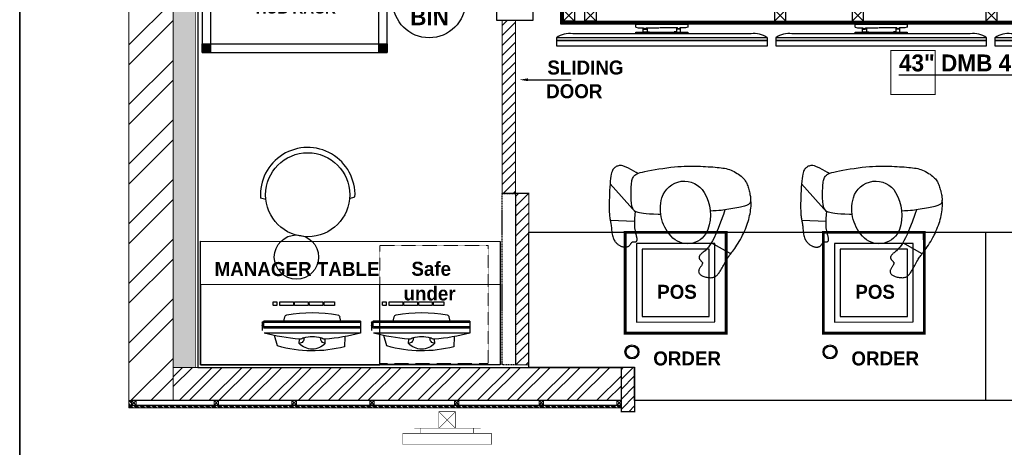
# Model space of a CAD drawing. Header units: millimetres. Extents: x -115221 to 194496, y -122556 to 375476.
# Tile 151 of 169: x 99695 to 104143, y 86040 to 87973. Entities that reach past the tile are written whole.
import ezdxf

# ---------------------------------------------------------------- set-up
doc = ezdxf.new("R2010")
doc.units = ezdxf.units.MM
for name, pattern in [('CONTINOUS', [0]), ('DASHED2', [0.375, 0.25, -0.125]), ('L1-1 08-30-2012$0$HIDDENX2', [0.75, 0.5, -0.25])]:
    doc.linetypes.add(name, pattern=pattern)
for name, color, linetype in [('FLOORING LAYOUT', 250, 'Continuous'), ('FUR R0', 8, 'Continuous'), ('WWDS FURNITURE LAYOUT', 8, 'Continuous')]:
    doc.layers.add(name, color=color, linetype=linetype)
doc.layers.add('PARTITION LAYOUT', color=36, linetype='CONTINOUS', lineweight=18)
doc.styles.add('2MM', font='GOTHICB.TTF')
doc.styles.add('ATTR', font='romans.shx', dxfattribs={"width": 0.8, "height": 0.699999})
doc.styles.add('har', font='GOTHICB.TTF')
pattern_1 = [(315.0047824, (-1707085.583, -2849989.469), (13.46925978, 13.47150849), []), (315.0047824, (-1707085.583, -2849993.959), (13.46925978, 13.47150849), []), (315.0047824, (-1707085.582, -2849998.449), (13.46925978, 13.47150849), []), (315.0047824, (-1707085.582, -2850002.94), (13.46925978, 13.47150849), [])]

# ---------------------------------------------------------------- blocks, each defined once
blk = doc.blocks.new('NIA_Break Line w Scale - 1-100-21829179-F_B-13 PLAN')
at = {"layer": 'FUR R0'}
for p, q in [((13290.8, 266.7), (7150.8, 266.7)), ((7150.8, 266.7), (13290.8, 266.7))]:
    blk.add_line(p, q, dxfattribs=at)
blk = doc.blocks.new('Person 8 Man Standing PV')
for p, q in [((-5.55, 10.44), (-5.19, 10.6)), ((-5.19, 10.6), (-4.83, 10.74)), ((-4.83, 10.74), (-4.48, 10.87)), ((-4.48, 10.87), (-4.12, 10.99)), ((-4.12, 10.99), (-3.78, 11.1)), ((-3.78, 11.1), (-3.43, 11.2)), ((-3.43, 11.2), (-3.09, 11.29)), ((-3.09, 11.29), (-2.75, 11.36)), ((-2.75, 11.36), (-2.42, 11.43)), ((-2.42, 11.43), (-2.09, 11.48)), ((-2.09, 11.48), (-1.76, 11.53)), ((-1.76, 11.53), (-1.43, 11.57)), ((-1.43, 11.57), (-1.11, 11.6)), ((-1.11, 11.6), (-0.78, 11.62)), ((-1.02, 10.62), (-1.07, 10.44)), ((-0.96, 10.78), (-1.02, 10.62)), ((-0.91, 10.91), (-0.96, 10.78)), ((-0.86, 11.03), (-0.91, 10.91)), ((-0.8, 11.13), (-0.86, 11.03)), ((-0.75, 11.22), (-0.8, 11.13)), ((-0.78, 11.62), (-0.45, 11.61)), ((-0.69, 11.29), (-0.75, 11.22)), ((-0.62, 11.35), (-0.69, 11.29)), ((-0.56, 11.4), (-0.62, 11.35)), ((-0.48, 11.44), (-0.56, 11.4)), ((-0.4, 11.47), (-0.48, 11.44)), ((-0.45, 11.61), (-0.08, 11.54)), ((-0.31, 11.49), (-0.4, 11.47)), ((-0.21, 11.51), (-0.31, 11.49)), ((-0.1, 11.52), (-0.21, 11.51)), ((0.03, 11.52), (-0.1, 11.52)), ((-0.08, 11.54), (-0.04, 11.52)), ((0.16, 11.52), (0.03, 11.52)), ((0.31, 11.52), (0.16, 11.52)), ((0.47, 11.5), (0.31, 11.52)), ((0.63, 11.48), (0.47, 11.5)), ((0.82, 11.46), (0.63, 11.48)), ((1.01, 11.42), (0.82, 11.46)), ((1.21, 11.38), (1.01, 11.42)), ((1.43, 11.33), (1.21, 11.38)), ((1.65, 11.28), (1.43, 11.33)), ((1.87, 11.22), (1.65, 11.28)), ((2.09, 11.15), (1.87, 11.22)), ((2.31, 11.09), (2.09, 11.15)), ((2.52, 11.01), (2.31, 11.09)), ((2.72, 10.94), (2.52, 11.01)), ((2.91, 10.86), (2.72, 10.94)), ((3.09, 10.78), (2.91, 10.86)), ((3.26, 10.69), (3.09, 10.78)), ((3.42, 10.59), (3.26, 10.69)), ((3.58, 10.48), (3.42, 10.59)), ((3.74, 10.35), (3.58, 10.48)), ((-8.58, 8.71), (-8.3, 8.9)), ((-8.3, 8.9), (-7.99, 9.1)), ((-7.99, 9.1), (-7.67, 9.31)), ((-7.67, 9.31), (-7.33, 9.52)), ((-7.33, 9.52), (-6.98, 9.72)), ((-6.98, 9.72), (-6.62, 9.91)), ((-6.62, 9.91), (-6.26, 10.1)), ((-6.26, 10.1), (-5.91, 10.28)), ((-5.91, 10.28), (-5.55, 10.44)), ((-1.44, 8.75), (-1.5, 8.39)), ((-1.37, 9.1), (-1.44, 8.75)), ((-1.31, 9.42), (-1.37, 9.1)), ((-1.24, 9.72), (-1.31, 9.42)), ((-1.18, 9.99), (-1.24, 9.72)), ((-1.12, 10.23), (-1.18, 9.99)), ((-1.07, 10.44), (-1.12, 10.23)), ((3.9, 10.2), (3.74, 10.35)), ((4.06, 10.03), (3.9, 10.2)), ((4.23, 9.84), (4.06, 10.03)), ((4.4, 9.62), (4.23, 9.84)), ((4.57, 9.39), (4.4, 9.62)), ((4.73, 9.14), (4.57, 9.39)), ((4.89, 8.88), (4.73, 9.14)), ((5.04, 8.61), (4.89, 8.88)), ((-11.13, 6.95), (-10.9, 7.07)), ((-10.9, 7.07), (-10.68, 7.2)), ((-10.68, 7.2), (-10.48, 7.31)), ((-10.48, 7.31), (-10.3, 7.43)), ((-10.3, 7.43), (-10.14, 7.53)), ((-10.14, 7.53), (-9.99, 7.64)), ((-9.99, 7.64), (-9.86, 7.74)), ((-9.86, 7.74), (-9.73, 7.85)), ((-9.73, 7.85), (-9.59, 7.96)), ((-9.59, 7.96), (-9.44, 8.08)), ((-9.53, 8.01), (-7.59, 4.55)), ((-9.44, 8.08), (-9.27, 8.21)), ((-9.27, 8.21), (-9.07, 8.36)), ((-9.07, 8.36), (-8.84, 8.53)), ((-8.84, 8.53), (-8.58, 8.71)), ((-1.69, 7.3), (-1.75, 6.96)), ((-1.63, 7.66), (-1.69, 7.3)), ((-1.57, 8.02), (-1.63, 7.66)), ((-1.5, 8.39), (-1.57, 8.02)), ((5.18, 8.34), (5.04, 8.61)), ((5.3, 8.06), (5.18, 8.34)), ((5.4, 7.78), (5.3, 8.06)), ((5.49, 7.5), (5.4, 7.78)), ((5.57, 7.22), (5.49, 7.5)), ((5.63, 6.92), (5.57, 7.22)), ((-13.61, 5.2), (-13.54, 5.32)), ((-13.54, 5.32), (-13.46, 5.42)), ((-13.46, 5.42), (-13.37, 5.53)), ((-13.37, 5.53), (-13.27, 5.63)), ((-13.27, 5.63), (-13.16, 5.73)), ((-13.16, 5.73), (-13.04, 5.82)), ((-13.04, 5.82), (-12.9, 5.92)), ((-12.9, 5.92), (-12.75, 6.02)), ((-12.75, 6.02), (-12.59, 6.13)), ((-12.59, 6.13), (-12.42, 6.23)), ((-12.42, 6.23), (-12.23, 6.34)), ((-12.23, 6.34), (-12.03, 6.46)), ((-12.03, 6.46), (-11.81, 6.58)), ((-11.81, 6.58), (-11.59, 6.7)), ((-11.59, 6.7), (-11.36, 6.82)), ((-11.36, 6.82), (-11.13, 6.95)), ((-5.97, 5.38), (-6.69, 5.05)), ((-5.07, 5.76), (-5.97, 5.38)), ((-3.94, 6.2), (-5.07, 5.76)), ((-2.55, 6.7), (-3.94, 6.2)), ((-1.75, 6.98), (-2.55, 6.7)), ((-1.91, 5.44), (-1.94, 4.87)), ((-1.88, 5.91), (-1.91, 5.44)), ((-1.84, 6.29), (-1.88, 5.91)), ((-1.8, 6.63), (-1.84, 6.29)), ((-1.75, 6.96), (-1.8, 6.63)), ((5.68, 6.62), (5.63, 6.92)), ((5.73, 6.3), (5.68, 6.62)), ((5.77, 5.96), (5.73, 6.3)), ((5.8, 5.61), (5.77, 5.96)), ((5.84, 5.23), (5.8, 5.61)), ((-13.77, 4.49), (-13.76, 4.66)), ((-13.76, 4.31), (-13.77, 4.49)), ((-13.76, 4.66), (-13.74, 4.81)), ((-13.75, 4.12), (-13.76, 4.31)), ((-13.73, 3.94), (-13.75, 4.12)), ((-13.74, 4.81), (-13.71, 4.95)), ((-13.7, 3.75), (-13.73, 3.94)), ((-13.71, 4.95), (-13.66, 5.08)), ((-13.66, 3.57), (-13.7, 3.75)), ((-13.66, 5.08), (-13.61, 5.2)), ((-13.61, 3.39), (-13.66, 3.57)), ((-8.8, 3.63), (-8.98, 3.45)), ((-8.6, 3.82), (-8.8, 3.63)), ((-8.35, 4.03), (-8.6, 3.82)), ((-8.05, 4.25), (-8.35, 4.03)), ((-7.69, 4.49), (-8.05, 4.25)), ((-7.25, 4.75), (-7.69, 4.49)), ((-6.69, 5.05), (-7.25, 4.75)), ((-1.94, 4.87), (-1.95, 4.37)), ((5.87, 4.83), (5.84, 5.23)), ((5.9, 4.42), (5.87, 4.83)), ((5.92, 3.99), (5.9, 4.42)), ((5.95, 3.54), (5.92, 3.99)), ((5.97, 3.09), (5.95, 3.54)), ((-13.56, 3.23), (-13.61, 3.39)), ((-13.51, 3.08), (-13.56, 3.23)), ((-13.45, 2.95), (-13.51, 3.08)), ((-13.39, 2.84), (-13.45, 2.95)), ((-13.33, 2.73), (-13.39, 2.84)), ((-13.26, 2.64), (-13.33, 2.73)), ((-13.19, 2.57), (-13.26, 2.64)), ((-13.12, 2.5), (-13.19, 2.57)), ((-13.04, 2.44), (-13.12, 2.5)), ((-12.97, 2.4), (-13.04, 2.44)), ((-12.89, 2.36), (-12.97, 2.4)), ((-12.81, 2.33), (-12.89, 2.36)), ((-12.72, 2.32), (-12.81, 2.33)), ((-12.64, 2.31), (-12.72, 2.32)), ((-12.55, 2.32), (-12.64, 2.31)), ((-12.45, 2.34), (-12.55, 2.32)), ((-12.36, 2.37), (-12.45, 2.34)), ((-12.26, 2.41), (-12.36, 2.37)), ((-12.15, 2.47), (-12.26, 2.41)), ((-12.05, 2.53), (-12.15, 2.47)), ((-11.94, 2.59), (-12.05, 2.53)), ((-11.84, 2.66), (-11.94, 2.59)), ((-11.74, 2.73), (-11.84, 2.66)), ((-11.64, 2.79), (-11.74, 2.73)), ((-11.55, 2.85), (-11.64, 2.79)), ((-11.47, 2.89), (-11.55, 2.85)), ((-11.4, 2.93), (-11.47, 2.89)), ((-11.33, 2.96), (-11.4, 2.93)), ((-11.26, 2.98), (-11.33, 2.96)), ((-11.2, 2.98), (-11.26, 2.98)), ((-11.15, 2.98), (-11.2, 2.98)), ((-11.09, 2.97), (-11.15, 2.98)), ((-11.04, 2.95), (-11.09, 2.97)), ((-10.99, 2.91), (-11.04, 2.95)), ((-10.94, 2.87), (-10.99, 2.91)), ((-10.89, 2.83), (-10.94, 2.87)), ((-10.84, 2.77), (-10.89, 2.83)), ((-10.78, 2.72), (-10.84, 2.77)), ((-10.73, 2.67), (-10.78, 2.72)), ((-10.68, 2.61), (-10.73, 2.67)), ((-10.62, 2.56), (-10.68, 2.61)), ((-10.56, 2.52), (-10.62, 2.56)), ((-10.5, 2.48), (-10.56, 2.52)), ((-10.43, 2.44), (-10.5, 2.48)), ((-10.37, 2.42), (-10.43, 2.44)), ((-10.3, 2.4), (-10.37, 2.42)), ((-10.23, 2.39), (-10.3, 2.4)), ((-10.16, 2.39), (-10.23, 2.39)), ((-10.09, 2.4), (-10.16, 2.39)), ((-10.02, 2.42), (-10.09, 2.4)), ((-9.94, 2.45), (-10.02, 2.42)), ((-9.87, 2.49), (-9.94, 2.45)), ((-9.79, 2.54), (-9.87, 2.49)), ((-9.71, 2.61), (-9.79, 2.54)), ((-9.63, 2.68), (-9.71, 2.61)), ((-9.54, 2.78), (-9.63, 2.68)), ((-9.45, 2.88), (-9.54, 2.78)), ((-9.35, 3), (-9.45, 2.88)), ((-9.25, 3.14), (-9.35, 3)), ((-9.12, 3.29), (-9.25, 3.14)), ((-8.98, 3.45), (-9.12, 3.29)), ((5.99, 2.64), (5.97, 3.09)), ((6, 2.18), (5.99, 2.64)), ((6.02, 1.72), (6, 2.18)), ((6, -0.24), (6.02, 0.28)), ((6.02, 1.25), (6.02, 1.72)), ((6.02, 0.77), (6.02, 1.25)), ((6.02, 0.28), (6.02, 0.77)), ((5.88, -1.98), (5.93, -1.36)), ((5.93, -1.36), (5.97, -0.78)), ((5.97, -0.78), (6, -0.24)), ((5.63, -4.04), (5.72, -3.33)), ((5.72, -3.33), (5.81, -2.64)), ((5.81, -2.64), (5.88, -1.98)), ((-2.56, -4.42), (-2.55, -4.86)), ((-2.55, -4.86), (-2.52, -5.71)), ((5.42, -5.42), (5.53, -4.74)), ((5.53, -4.74), (5.63, -4.04)), ((-2.52, -5.71), (-2.48, -6.42)), ((-2.48, -6.42), (-2.43, -7)), ((5.09, -7.2), (5.2, -6.67)), ((5.2, -6.67), (5.31, -6.07)), ((5.31, -6.07), (5.42, -5.42)), ((-7.34, -8.75), (-7.31, -8.71)), ((-7.31, -8.71), (-7.26, -8.67)), ((-7.26, -8.67), (-7.2, -8.64)), ((-7.2, -8.64), (-7.14, -8.62)), ((-7.14, -8.62), (-7.06, -8.61)), ((-7.06, -8.61), (-6.97, -8.6)), ((-6.97, -8.6), (-6.88, -8.6)), ((-6.88, -8.6), (-6.78, -8.61)), ((-6.78, -8.61), (-6.67, -8.63)), ((-6.67, -8.63), (-6.55, -8.66)), ((-6.55, -8.66), (-6.41, -8.69)), ((-6.41, -8.69), (-6.26, -8.73)), ((-6.26, -8.73), (-6.1, -8.77)), ((-2.43, -7), (-2.37, -7.47)), ((-2.37, -7.47), (-2.32, -7.85)), ((-2.32, -7.85), (-2.25, -8.16)), ((-2.25, -8.16), (-2.19, -8.4)), ((-2.19, -8.4), (-2.13, -8.61)), ((-2.13, -8.61), (-2.07, -8.77)), ((4.54, -8.82), (4.66, -8.61)), ((4.66, -8.61), (4.77, -8.35)), ((4.72, -8.47), (4.9, -8.77)), ((4.77, -8.35), (4.87, -8.04)), ((4.87, -8.04), (4.98, -7.66)), ((4.98, -7.66), (5.09, -7.2)), ((-8.34, -10.53), (-8.32, -10.44)), ((-8.32, -10.44), (-8.29, -10.34)), ((-8.29, -10.34), (-8.26, -10.25)), ((-8.26, -10.25), (-8.21, -10.17)), ((-8.21, -10.17), (-8.16, -10.09)), ((-8.16, -10.09), (-8.1, -10.02)), ((-8.1, -10.02), (-8.04, -9.96)), ((-8.04, -9.96), (-7.97, -9.9)), ((-7.97, -9.9), (-7.9, -9.84)), ((-7.9, -9.84), (-7.82, -9.79)), ((-7.82, -9.79), (-7.75, -9.74)), ((-7.75, -9.74), (-7.68, -9.7)), ((-7.68, -9.7), (-7.62, -9.65)), ((-7.62, -9.65), (-7.56, -9.61)), ((-7.56, -9.61), (-7.52, -9.56)), ((-7.52, -9.56), (-7.48, -9.52)), ((-7.48, -9.52), (-7.45, -9.47)), ((-7.45, -9.47), (-7.43, -9.42)), ((-7.43, -9.42), (-7.41, -9.37)), ((-7.41, -9.37), (-7.4, -9.32)), ((-7.4, -8.96), (-7.38, -8.91)), ((-7.4, -9.03), (-7.4, -8.96)), ((-7.39, -9.09), (-7.4, -9.03)), ((-7.4, -9.32), (-7.39, -9.26)), ((-7.39, -8.85), (-7.37, -8.8)), ((-7.38, -8.91), (-7.39, -8.85)), ((-7.39, -9.15), (-7.39, -9.09)), ((-7.39, -9.21), (-7.39, -9.15)), ((-7.39, -9.26), (-7.39, -9.21)), ((-7.37, -8.8), (-7.34, -8.75)), ((-6.1, -8.77), (-5.91, -8.81)), ((-5.91, -8.81), (-5.71, -8.86)), ((-5.71, -8.86), (-5.48, -8.91)), ((-5.48, -8.91), (-5.22, -8.96)), ((-5.22, -8.96), (-4.9, -9)), ((-4.9, -9), (-4.5, -9.03)), ((-4.5, -9.03), (-4, -9.03)), ((-4, -9.03), (-3.35, -9.01)), ((-3.55, -13.36), (-3.77, -9.02)), ((-3.35, -9.01), (-2.55, -8.95)), ((-2.55, -8.95), (-2.01, -8.89)), ((-2.17, -8.91), (2.88, -13.39)), ((-2.07, -8.77), (-2.01, -8.91)), ((-2.01, -8.91), (-1.94, -9.01)), ((-1.94, -9.01), (-1.87, -9.1)), ((-1.87, -9.1), (-1.8, -9.17)), ((-1.8, -9.17), (-1.72, -9.23)), ((-1.72, -9.23), (-1.64, -9.28)), ((-1.64, -9.28), (-1.56, -9.33)), ((-1.56, -9.33), (-1.46, -9.38)), ((-1.46, -9.38), (-1.35, -9.43)), ((-1.35, -9.43), (-1.22, -9.47)), ((-1.22, -9.47), (-1.07, -9.51)), ((-1.07, -9.51), (-0.88, -9.55)), ((-0.88, -9.55), (-0.67, -9.58)), ((-0.67, -9.58), (-0.41, -9.61)), ((-0.41, -9.61), (-0.11, -9.63)), ((-0.11, -9.63), (0.22, -9.65)), ((0.22, -9.65), (0.58, -9.66)), ((0.58, -9.66), (0.95, -9.66)), ((0.95, -9.66), (1.33, -9.66)), ((1.33, -9.66), (1.7, -9.65)), ((1.7, -9.65), (2.06, -9.64)), ((2.06, -9.64), (2.4, -9.63)), ((2.4, -9.63), (2.71, -9.61)), ((2.71, -9.61), (2.98, -9.58)), ((2.98, -9.58), (3.23, -9.55)), ((3.23, -9.55), (3.46, -9.51)), ((3.46, -9.51), (3.66, -9.46)), ((3.66, -9.46), (3.84, -9.39)), ((3.84, -9.39), (4.01, -9.32)), ((4.01, -9.32), (4.16, -9.23)), ((4.16, -9.23), (4.29, -9.12)), ((4.29, -9.12), (4.42, -8.98)), ((4.42, -8.98), (4.54, -8.82)), ((4.9, -8.77), (5.37, -9.59)), ((5.37, -9.59), (5.7, -10.24)), ((5.7, -10.24), (5.92, -10.73)), ((-8.36, -10.63), (-8.34, -10.53)), ((-8.36, -10.73), (-8.36, -10.63)), ((-8.36, -10.84), (-8.36, -10.73)), ((-8.34, -10.94), (-8.36, -10.84)), ((-8.32, -11.05), (-8.34, -10.94)), ((-8.3, -11.16), (-8.32, -11.05)), ((-8.26, -11.26), (-8.3, -11.16)), ((-8.22, -11.37), (-8.26, -11.26)), ((-8.17, -11.48), (-8.22, -11.37)), ((-8.12, -11.58), (-8.17, -11.48)), ((-8.06, -11.69), (-8.12, -11.58)), ((-8, -11.8), (-8.06, -11.69)), ((-7.93, -11.9), (-8, -11.8)), ((-7.86, -12), (-7.93, -11.9)), ((-7.78, -12.1), (-7.86, -12)), ((-7.69, -12.2), (-7.78, -12.1)), ((-7.59, -12.3), (-7.69, -12.2)), ((5.92, -10.73), (6.05, -11.11)), ((5.99, -12.19), (5.93, -12.31)), ((6.04, -12.06), (5.99, -12.19)), ((6.08, -11.92), (6.04, -12.06)), ((6.05, -11.11), (6.12, -11.39)), ((6.11, -11.77), (6.08, -11.92)), ((6.13, -11.6), (6.11, -11.77)), ((6.12, -11.39), (6.13, -11.6)), ((-7.49, -12.39), (-7.59, -12.3)), ((-7.38, -12.48), (-7.49, -12.39)), ((-7.26, -12.57), (-7.38, -12.48)), ((-7.13, -12.65), (-7.26, -12.57)), ((-6.99, -12.73), (-7.13, -12.65)), ((-6.84, -12.8), (-6.99, -12.73)), ((-6.67, -12.87), (-6.84, -12.8)), ((-6.48, -12.93), (-6.67, -12.87)), ((-6.28, -12.98), (-6.48, -12.93)), ((-6.07, -13.03), (-6.28, -12.98)), ((-5.83, -13.06), (-6.07, -13.03)), ((-5.59, -13.1), (-5.83, -13.06)), ((-5.35, -13.12), (-5.59, -13.1)), ((-5.11, -13.15), (-5.35, -13.12)), ((-4.87, -13.17), (-5.11, -13.15)), ((-4.65, -13.19), (-4.87, -13.17)), ((-4.43, -13.21), (-4.65, -13.19)), ((-4.24, -13.24), (-4.43, -13.21)), ((-4.06, -13.26), (-4.24, -13.24)), ((-3.9, -13.29), (-4.06, -13.26)), ((-3.74, -13.32), (-3.9, -13.29)), ((-3.58, -13.35), (-3.74, -13.32)), ((-3.42, -13.38), (-3.58, -13.35)), ((-3.25, -13.41), (-3.42, -13.38)), ((-3.07, -13.44), (-3.25, -13.41)), ((-2.88, -13.47), (-3.07, -13.44)), ((-2.66, -13.49), (-2.88, -13.47)), ((-2.42, -13.51), (-2.66, -13.49)), ((-2.15, -13.53), (-2.42, -13.51)), ((-1.83, -13.54), (-2.15, -13.53)), ((-1.47, -13.55), (-1.83, -13.54)), ((-1.07, -13.55), (-1.47, -13.55)), ((-0.6, -13.55), (-1.07, -13.55)), ((-0.08, -13.54), (-0.6, -13.55)), ((0.49, -13.52), (-0.08, -13.54)), ((1.08, -13.5), (0.49, -13.52)), ((1.68, -13.47), (1.08, -13.5)), ((2.28, -13.44), (1.68, -13.47)), ((2.85, -13.39), (2.28, -13.44)), ((3.38, -13.35), (2.85, -13.39)), ((3.85, -13.29), (3.38, -13.35)), ((4.25, -13.24), (3.85, -13.29)), ((4.58, -13.18), (4.25, -13.24)), ((4.86, -13.11), (4.58, -13.18)), ((5.08, -13.04), (4.86, -13.11)), ((5.25, -12.96), (5.08, -13.04)), ((5.4, -12.88), (5.25, -12.96)), ((5.52, -12.8), (5.4, -12.88)), ((5.62, -12.71), (5.52, -12.8)), ((5.71, -12.62), (5.62, -12.71)), ((5.79, -12.52), (5.71, -12.62)), ((5.87, -12.42), (5.79, -12.52)), ((5.93, -12.31), (5.87, -12.42))]:
    blk.add_line(p, q)
for centre, radius, start, end in [((-3.93, 0.36), 3.82, 109.3675, 222.8739), ((-2.64, -3.33), 7.73, 58.8919, 109.3675), ((-0.77, -0.24), 4.13, 286.3643, 58.8919), ((-1.59, 2.54), 7.02, 222.8739, 286.3643)]:
    blk.add_arc(centre, radius, start, end)
at = {"style": 'ATTR', "width": 0.8, "flags": 9}
blk.add_attdef('ESTCODE', (0, 0), '', height=0.00629, dxfattribs=at)
blk = doc.blocks.new('CHAIR')
at = {"layer": 'FUR R0'}
for p, q in [((-7.22, 7.96), (-7.47, 8.98)), ((-7.22, -7.96), (-7.47, -8.98))]:
    blk.add_line(p, q, dxfattribs=at)
blk.add_circle((-8, 0), 8, dxfattribs=at)
blk.add_arc((-8, 0), 9, 86.5962, 273.4038, dxfattribs=at)
blk = doc.blocks.new('JSDJNB')
at = {"layer": 'FUR R0'}
h = blk.add_hatch(dxfattribs=at)
h.set_pattern_fill('ANSI31', color=256, angle=90)
h.set_pattern_definition([(135, (184504.06984, -52712.82564), (-0.08838834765, -0.08838834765), [])])
h.paths.add_polyline_path([(255108.09, -67411.99), (255108.09, -67409.99), (254955.77, -67409.99), (254955.77, -67411.99)], flags=16)
h.paths.add_polyline_path([(255108.59, -67412.49), (255108.59, -67409.49), (254955.27, -67409.49), (254955.27, -67412.49)])
for p, q in [((254968.67, -67413.07), (254968.67, -67412.54)), ((254968.67, -67412.54), (254977.93, -67412.54)), ((254977.93, -67412.54), (254977.93, -67413.07)), ((255007.67, -67413.07), (255007.67, -67412.54)), ((255007.67, -67412.54), (255016.93, -67412.54)), ((255016.93, -67412.54), (255016.93, -67413.07)), ((255046.67, -67413.07), (255046.67, -67412.54)), ((255046.67, -67412.54), (255055.93, -67412.54)), ((255055.93, -67412.54), (255055.93, -67413.07)), ((255085.67, -67413.07), (255085.67, -67412.54)), ((255085.67, -67412.54), (255094.93, -67412.54)), ((255094.93, -67412.54), (255094.93, -67413.07)), ((254989.16, -67414.23), (254957.44, -67414.23)), ((255028.16, -67414.23), (254996.44, -67414.23)), ((255067.16, -67414.23), (255035.44, -67414.23)), ((255106.16, -67414.23), (255074.44, -67414.23))]:
    blk.add_line(p, q, dxfattribs=at)
for points in [[(255108.59, -67412.49), (255108.59, -67409.49), (254955.27, -67409.49), (254955.27, -67412.49)], [(255108.09, -67411.99), (255108.09, -67409.99), (254955.77, -67409.99), (254955.77, -67411.99)], [(254955.77, -67409.99), (254957.77, -67409.99), (254957.77, -67411.99), (254955.77, -67411.99)], [(254959.62, -67409.99), (254961.62, -67409.99), (254961.62, -67411.99), (254959.62, -67411.99)], [(254995.35, -67409.99), (254993.35, -67409.99), (254993.35, -67411.99), (254995.35, -67411.99)], [(255009.16, -67409.99), (255007.16, -67409.99), (255007.16, -67411.99), (255009.16, -67411.99)], [(255032.93, -67409.99), (255030.93, -67409.99), (255030.93, -67411.99), (255032.93, -67411.99)], [(255056.7, -67409.99), (255054.7, -67409.99), (255054.7, -67411.99), (255056.7, -67411.99)], [(255070.51, -67409.99), (255068.51, -67409.99), (255068.51, -67411.99), (255070.51, -67411.99)], [(255104.24, -67409.99), (255102.24, -67409.99), (255102.24, -67411.99), (255104.24, -67411.99)], [(255108.09, -67409.99), (255106.09, -67409.99), (255106.09, -67411.99), (255108.09, -67411.99)], [(254992.06, -67414.93), (254954.55, -67414.93), (254954.55, -67415.41), (254992.06, -67415.41)], [(254977.93, -67414.23), (254968.67, -67414.23), (254968.67, -67413.95), (254977.93, -67413.95)], [(255031.06, -67414.93), (254993.55, -67414.93), (254993.55, -67415.41), (255031.06, -67415.41)], [(255016.93, -67414.23), (255007.67, -67414.23), (255007.67, -67413.95), (255016.93, -67413.95)], [(255070.06, -67414.93), (255032.55, -67414.93), (255032.55, -67415.41), (255070.06, -67415.41)], [(255055.93, -67414.23), (255046.67, -67414.23), (255046.67, -67413.95), (255055.93, -67413.95)], [(255109.06, -67414.93), (255071.55, -67414.93), (255071.55, -67415.41), (255109.06, -67415.41)], [(255094.93, -67414.23), (255085.67, -67414.23), (255085.67, -67413.95), (255094.93, -67413.95)], [(254954.55, -67415.41), (254954.55, -67416.38), (254992.06, -67416.38), (254992.06, -67415.41)], [(254993.55, -67415.41), (254993.55, -67416.38), (255031.06, -67416.38), (255031.06, -67415.41)], [(255032.55, -67415.41), (255032.55, -67416.38), (255070.06, -67416.38), (255070.06, -67415.41)], [(255071.55, -67415.41), (255071.55, -67416.38), (255109.06, -67416.38), (255109.06, -67415.41)]]:
    blk.add_lwpolyline(points, close=True, dxfattribs=at)
for points in [[(254957.77, -67409.99), (254955.77, -67411.99)], [(254955.77, -67409.99), (254957.77, -67411.99)], [(254961.62, -67409.99), (254959.62, -67411.99)], [(254959.62, -67409.99), (254961.62, -67411.99)], [(254993.35, -67409.99), (254995.35, -67411.99)], [(254995.35, -67409.99), (254993.35, -67411.99)], [(255007.16, -67409.99), (255009.16, -67411.99)], [(255009.16, -67409.99), (255007.16, -67411.99)], [(255030.93, -67409.99), (255032.93, -67411.99)], [(255032.93, -67409.99), (255030.93, -67411.99)], [(255054.7, -67409.99), (255056.7, -67411.99)], [(255056.7, -67409.99), (255054.7, -67411.99)], [(255068.51, -67409.99), (255070.51, -67411.99)], [(255070.51, -67409.99), (255068.51, -67411.99)], [(255102.24, -67409.99), (255104.24, -67411.99)], [(255104.24, -67409.99), (255102.24, -67411.99)], [(255106.09, -67409.99), (255108.09, -67411.99)], [(255108.09, -67409.99), (255106.09, -67411.99)], [(254968.67, -67413.07), (254969.08, -67413.18), (254970.06, -67413.18), (254970.06, -67413.26), (254970.19, -67413.26), (254970.19, -67413.31), (254970.06, -67413.31), (254970.06, -67413.38), (254970.52, -67413.38), (254970.52, -67413.31), (254970.44, -67413.31), (254970.44, -67413.26), (254970.52, -67413.26), (254970.52, -67413.18), (254972.78, -67413.18)], [(254969.97, -67413.95), (254969.97, -67413.22), (254970.05, -67413.22), (254970.05, -67413.28), (254970.17, -67413.28), (254970.17, -67413.3), (254970.05, -67413.3), (254970.05, -67413.39), (254970.54, -67413.39), (254970.54, -67413.31), (254970.45, -67413.31), (254970.45, -67413.27), (254970.54, -67413.27), (254970.54, -67413.2), (254970.7, -67413.2), (254970.7, -67413.87), (254971.1, -67413.87), (254971.1, -67413.95), (254969.97, -67413.95)], [(254977.93, -67413.07), (254977.52, -67413.18), (254976.54, -67413.18), (254976.54, -67413.26), (254976.42, -67413.26), (254976.42, -67413.31), (254976.54, -67413.31), (254976.54, -67413.38), (254976.08, -67413.38), (254976.08, -67413.31), (254976.16, -67413.31), (254976.16, -67413.26), (254976.08, -67413.26), (254976.08, -67413.18), (254972.86, -67413.18)], [(254976.64, -67413.95), (254976.64, -67413.22), (254976.56, -67413.22), (254976.56, -67413.28), (254976.43, -67413.28), (254976.43, -67413.3), (254976.56, -67413.3), (254976.56, -67413.39), (254976.06, -67413.39), (254976.06, -67413.31), (254976.15, -67413.31), (254976.15, -67413.27), (254976.06, -67413.27), (254976.06, -67413.2), (254975.91, -67413.2), (254975.91, -67413.87), (254975.5, -67413.87), (254975.5, -67413.95), (254976.64, -67413.95)], [(255007.67, -67413.07), (255008.08, -67413.18), (255009.06, -67413.18), (255009.06, -67413.26), (255009.19, -67413.26), (255009.19, -67413.31), (255009.06, -67413.31), (255009.06, -67413.38), (255009.52, -67413.38), (255009.52, -67413.31), (255009.44, -67413.31), (255009.44, -67413.26), (255009.52, -67413.26), (255009.52, -67413.18), (255011.78, -67413.18)], [(255008.97, -67413.95), (255008.97, -67413.22), (255009.05, -67413.22), (255009.05, -67413.28), (255009.17, -67413.28), (255009.17, -67413.3), (255009.05, -67413.3), (255009.05, -67413.39), (255009.54, -67413.39), (255009.54, -67413.31), (255009.45, -67413.31), (255009.45, -67413.27), (255009.54, -67413.27), (255009.54, -67413.2), (255009.7, -67413.2), (255009.7, -67413.87), (255010.1, -67413.87), (255010.1, -67413.95), (255008.97, -67413.95)], [(255016.93, -67413.07), (255016.52, -67413.18), (255015.54, -67413.18), (255015.54, -67413.26), (255015.42, -67413.26), (255015.42, -67413.31), (255015.54, -67413.31), (255015.54, -67413.38), (255015.08, -67413.38), (255015.08, -67413.31), (255015.16, -67413.31), (255015.16, -67413.26), (255015.08, -67413.26), (255015.08, -67413.18), (255011.86, -67413.18)], [(255015.64, -67413.95), (255015.64, -67413.22), (255015.56, -67413.22), (255015.56, -67413.28), (255015.43, -67413.28), (255015.43, -67413.3), (255015.56, -67413.3), (255015.56, -67413.39), (255015.06, -67413.39), (255015.06, -67413.31), (255015.15, -67413.31), (255015.15, -67413.27), (255015.06, -67413.27), (255015.06, -67413.2), (255014.91, -67413.2), (255014.91, -67413.87), (255014.5, -67413.87), (255014.5, -67413.95), (255015.64, -67413.95)], [(255046.67, -67413.07), (255047.08, -67413.18), (255048.06, -67413.18), (255048.06, -67413.26), (255048.19, -67413.26), (255048.19, -67413.31), (255048.06, -67413.31), (255048.06, -67413.38), (255048.52, -67413.38), (255048.52, -67413.31), (255048.44, -67413.31), (255048.44, -67413.26), (255048.52, -67413.26), (255048.52, -67413.18), (255050.78, -67413.18)], [(255047.97, -67413.95), (255047.97, -67413.22), (255048.05, -67413.22), (255048.05, -67413.28), (255048.17, -67413.28), (255048.17, -67413.3), (255048.05, -67413.3), (255048.05, -67413.39), (255048.54, -67413.39), (255048.54, -67413.31), (255048.45, -67413.31), (255048.45, -67413.27), (255048.54, -67413.27), (255048.54, -67413.2), (255048.7, -67413.2), (255048.7, -67413.87), (255049.1, -67413.87), (255049.1, -67413.95), (255047.97, -67413.95)], [(255055.93, -67413.07), (255055.52, -67413.18), (255054.54, -67413.18), (255054.54, -67413.26), (255054.42, -67413.26), (255054.42, -67413.31), (255054.54, -67413.31), (255054.54, -67413.38), (255054.08, -67413.38), (255054.08, -67413.31), (255054.16, -67413.31), (255054.16, -67413.26), (255054.08, -67413.26), (255054.08, -67413.18), (255050.86, -67413.18)], [(255054.64, -67413.95), (255054.64, -67413.22), (255054.56, -67413.22), (255054.56, -67413.28), (255054.43, -67413.28), (255054.43, -67413.3), (255054.56, -67413.3), (255054.56, -67413.39), (255054.06, -67413.39), (255054.06, -67413.31), (255054.15, -67413.31), (255054.15, -67413.27), (255054.06, -67413.27), (255054.06, -67413.2), (255053.91, -67413.2), (255053.91, -67413.87), (255053.5, -67413.87), (255053.5, -67413.95), (255054.64, -67413.95)], [(255085.67, -67413.07), (255086.08, -67413.18), (255087.06, -67413.18), (255087.06, -67413.26), (255087.19, -67413.26), (255087.19, -67413.31), (255087.06, -67413.31), (255087.06, -67413.38), (255087.52, -67413.38), (255087.52, -67413.31), (255087.44, -67413.31), (255087.44, -67413.26), (255087.52, -67413.26), (255087.52, -67413.18), (255089.78, -67413.18)], [(255086.97, -67413.95), (255086.97, -67413.22), (255087.05, -67413.22), (255087.05, -67413.28), (255087.17, -67413.28), (255087.17, -67413.3), (255087.05, -67413.3), (255087.05, -67413.39), (255087.54, -67413.39), (255087.54, -67413.31), (255087.45, -67413.31), (255087.45, -67413.27), (255087.54, -67413.27), (255087.54, -67413.2), (255087.7, -67413.2), (255087.7, -67413.87), (255088.1, -67413.87), (255088.1, -67413.95), (255086.97, -67413.95)], [(255094.93, -67413.07), (255094.52, -67413.18), (255093.54, -67413.18), (255093.54, -67413.26), (255093.42, -67413.26), (255093.42, -67413.31), (255093.54, -67413.31), (255093.54, -67413.38), (255093.08, -67413.38), (255093.08, -67413.31), (255093.16, -67413.31), (255093.16, -67413.26), (255093.08, -67413.26), (255093.08, -67413.18), (255089.86, -67413.18)], [(255093.64, -67413.95), (255093.64, -67413.22), (255093.56, -67413.22), (255093.56, -67413.28), (255093.43, -67413.28), (255093.43, -67413.3), (255093.56, -67413.3), (255093.56, -67413.39), (255093.06, -67413.39), (255093.06, -67413.31), (255093.15, -67413.31), (255093.15, -67413.27), (255093.06, -67413.27), (255093.06, -67413.2), (255092.91, -67413.2), (255092.91, -67413.87), (255092.5, -67413.87), (255092.5, -67413.95), (255093.64, -67413.95)]]:
    blk.add_lwpolyline(points, dxfattribs=at)
for centre, start, end in [((254956.96, -67418.56), 83.6436, 123.5886), ((254989.64, -67418.56), 56.4114, 96.3564), ((254995.96, -67418.56), 83.6436, 123.5886), ((255028.64, -67418.56), 56.4114, 96.3564), ((255034.96, -67418.56), 83.6436, 123.5886), ((255067.64, -67418.56), 56.4114, 96.3564), ((255073.96, -67418.56), 83.6436, 123.5886), ((255106.64, -67418.56), 56.4114, 96.3564)]:
    blk.add_arc(centre, 4.36, start, end, dxfattribs=at)
at = {"layer": 'FUR R0', "style": 'har'}
blk.add_text('%%U43" DMB 4NOS.', height=3, dxfattribs=at).set_placement((255015.47, -67420.92))
blk = doc.blocks.new('pc1')
for p, q in [((-15103.64, 8174.24), (-15108.17, 8157.68)), ((-15102.79, 8174.01), (-15107.33, 8157.45)), ((-15102.57, 8173.91), (-15107.09, 8157.42)), ((-15101.81, 8173.78), (-15106.37, 8157.15)), ((-15101.72, 8173.67), (-15106.22, 8157.25)), ((-15101.59, 8173.71), (-15106.14, 8157.09)), ((-15101.59, 8173.71), (-15103.64, 8174.24)), ((-15104.99, 8171.71), (-15106.73, 8172.15)), ((-15102.52, 8170.31), (-15101.8, 8169.9)), ((-15107.07, 8168.69), (-15106.33, 8168.44)), ((-15108.3, 8164.2), (-15107.54, 8164.05)), ((-15109.76, 8160.6), (-15108.11, 8159.59)), ((-15105.21, 8160.5), (-15104.39, 8160.48)), ((-15106.53, 8156.87), (-15107.83, 8157.23)), ((-15106.46, 8157.09), (-15106.92, 8157.22))]:
    blk.add_line(p, q)
for points in [[(-15099.92, 8166.59), (-15099.47, 8168.23, 0.414214), (-15099.52, 8168.31), (-15100.05, 8168.45, 0.414214), (-15100.13, 8168.41), (-15100.58, 8166.77, 0.414214), (-15100.54, 8166.69), (-15100, 8166.55, 0.414214)], [(-15100.63, 8164.03), (-15100.02, 8166.23, 0.414214), (-15100.06, 8166.31), (-15100.6, 8166.46, 0.414214), (-15100.68, 8166.41), (-15101.28, 8164.21, 0.414214), (-15101.24, 8164.13), (-15100.7, 8163.98, 0.414214)], [(-15101.32, 8161.49), (-15100.72, 8163.7, 0.414214), (-15100.76, 8163.78), (-15101.3, 8163.92, 0.414214), (-15101.37, 8163.88), (-15101.98, 8161.67, 0.414214), (-15101.93, 8161.6), (-15101.4, 8161.45, 0.414214)], [(-15102.01, 8158.96), (-15101.41, 8161.17, 0.414214), (-15101.45, 8161.24), (-15101.99, 8161.39, 0.414214), (-15102.07, 8161.35), (-15102.67, 8159.14, 0.414214), (-15102.63, 8159.06), (-15102.09, 8158.92, 0.414214)], [(-15102.33, 8157.83), (-15102.19, 8158.33, 0.414214), (-15102.23, 8158.41), (-15102.77, 8158.56, 0.414214), (-15102.84, 8158.51), (-15102.98, 8158.01, 0.414214), (-15102.94, 8157.93), (-15102.4, 8157.78, 0.414214)]]:
    blk.add_lwpolyline(points, format="xyb", close=True)
for centre, radius, start, end in [((-15075.46, 8157.62), 32.71, 149.4537, 160.6818), ((-15087.06, 8160.8), 22.7, 150.0051, 180.4996), ((-15105.59, 8165.87), 3.18, 117.6696, 211.6715), ((-15106.23, 8168.5), 0.856, 166.5424, 265.9155), ((-15105.17, 8168.09), 1.21, 163.5507, 202.0011), ((-15126.58, 8171.63), 25.11, 334.3022, 355.0389), ((-15102.03, 8169.5), 0.466, 355.0389, 60.6137), ((-15111.4, 8167.47), 5.11, 327.3994, 1.9418), ((-15107.48, 8163.95), 0.856, 63.4257, 162.7987), ((-15075.46, 8157.62), 32.71, 168.6593, 179.8874), ((-15106.36, 8163.75), 1.21, 127.34, 165.7905), ((-15104.38, 8160.94), 0.466, 268.7275, 334.3022), ((-15106.86, 8157.45), 0.466, 179.8874, 254.6706), ((-15106.86, 8157.45), 0.234, 186.1875, 254.6706), ((-15106.44, 8157.17), 0.311, 254.6706, 344.6706), ((-15106.4, 8157.27), 0.182, 249.7543, 355.0869), ((-15106.44, 8157.17), 0.0791, 254.6706, 344.6706)]:
    blk.add_arc(centre, radius, start, end)
blk = doc.blocks.new('AGRGERGEGERGERG')
at = {"layer": 'FUR R0'}
h = blk.add_hatch(dxfattribs=at)
h.set_pattern_fill('ANSI31', color=256, scale=25.333333, angle=-90)
h.set_pattern_definition([(315, (16607934.9176, 28221293.728), (2.23917147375, 2.23917147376), [])])
h.paths.add_polyline_path([(1720369.2, 2827576.5), (1720369.2, 2827538.5), (1720331.2, 2827538.5), (1720331.2, 2827576.5)])
h.paths.add_polyline_path([(1720939.2, 2827576.5), (1720939.2, 2827538.5), (1720901.2, 2827538.5), (1720901.2, 2827576.5)])
h.paths.add_polyline_path([(1720939.2, 2828374.5), (1720939.2, 2828336.5), (1720901.2, 2828336.5), (1720901.2, 2828374.5)])
h.paths.add_polyline_path([(1720369.2, 2828374.5), (1720369.2, 2828336.5), (1720331.2, 2828336.5), (1720331.2, 2828374.5)])
h = blk.add_hatch(dxfattribs=at)
h.set_pattern_fill('ANSI31', color=256, scale=20)
h.paths.add_polyline_path([(1720647.9, 2827639.8), (1720850.6, 2827639.8), (1720850.6, 2828197.2), (1720647.9, 2828197.2)])
for points in [[(1720331.2, 2827538.5), (1720939.2, 2827538.5), (1720939.2, 2828374.5), (1720331.2, 2828374.5)], [(1720369.2, 2828374.5), (1720369.2, 2828336.5), (1720331.2, 2828336.5), (1720331.2, 2828374.5)], [(1720939.2, 2828374.5), (1720939.2, 2828336.5), (1720901.2, 2828336.5), (1720901.2, 2828374.5)], [(1720369.2, 2827576.5), (1720901.2, 2827576.5), (1720901.2, 2828336.5), (1720369.2, 2828336.5)], [(1720369.2, 2827576.5), (1720369.2, 2827538.5), (1720331.2, 2827538.5), (1720331.2, 2827576.5)], [(1720939.2, 2827576.5), (1720939.2, 2827538.5), (1720901.2, 2827538.5), (1720901.2, 2827576.5)]]:
    blk.add_lwpolyline(points, close=True, dxfattribs=at)
at = {"layer": 'FUR R0', "const_width": 5.07}
blk.add_lwpolyline([(1720647.9, 2827639.8), (1720850.6, 2827639.8), (1720850.6, 2828197.2), (1720647.9, 2828197.2)], close=True, dxfattribs=at)
at = {"layer": 'FUR R0', "style": '2MM'}
for s, p in [('6KVA', (1720649, 2827787.2)), ('UPS', (1720777.6, 2827834.6))]:
    blk.add_text(s, height=76, rotation=90, dxfattribs=at).set_placement(p)
at = {"layer": 'FUR R0', "insert": (1720557.3, 2827635.1, 0), "char_height": 50.667, "width": 632.151, "attachment_point": 3, "rotation": 270, "style": 'har'}
blk.add_mtext('\\pxqc;HUB RACK', dxfattribs=at)
blk = doc.blocks.new('WOODEN BLOCK')
at = {"layer": 'PARTITION LAYOUT', "color": 8, "linetype": 'Continuous', "lineweight": 0, "ltscale": 8}
for p, q in [((1004420.85, -614217.11), (1004419.25, -614218.71)), ((1004419.25, -614217.11), (1004420.85, -614218.71))]:
    blk.add_line(p, q, dxfattribs=at)
blk.add_lwpolyline([(1004419.25, -614217.11), (1004420.85, -614217.11), (1004420.85, -614218.71), (1004419.25, -614218.71)], close=True, dxfattribs=at)
blk = doc.blocks.new('FUR R0')
at = {"layer": 'WWDS FURNITURE LAYOUT'}
h = blk.add_hatch(color=8, dxfattribs=at)
h.dxf.hatch_style = 1
h.paths.add_polyline_path([(-8699.5, -40.1), (-8700, -40.1), (-8700, -5900.5), (-8800, -5900.5), (-8800, 59.9), (-8700.5, 59.9)])
h = blk.add_hatch(dxfattribs=at)
h.set_pattern_fill('ANSI32', color=8, scale=20, angle=180)
h.set_pattern_definition([(225, (1670971.06, 2824817.45), (134.703842, -134.703842), []), (225, (1670881.26, 2824817.45), (134.703842, -134.703842), [])])
h.paths.add_polyline_path([(-8800, -3120.3), (-9000, -3120.3), (-9000, -6050.5), (-8800, -6050.5)])
h = blk.add_hatch(dxfattribs=at)
h.set_pattern_fill('ANSI31', color=8, scale=10)
h.set_pattern_definition([(45, (-1679864.62, -2828044.47), (-22.4506403, 22.4506403), [])])
h.paths.add_polyline_path([(-7253.6, -4332.7), (-7313.6, -4332.7), (-7313.6, -5113.9), (-7253.6, -5113.9)])
h = blk.add_hatch(dxfattribs=at)
h.set_pattern_fill('ANSI31', color=8, scale=10)
h.set_pattern_definition([(45, (-1679804.62, -2828906.25), (-22.4506403, 22.4506403), [])])
h.paths.add_polyline_path([(-7193.6, -5113.9), (-7253.6, -5113.9), (-7253.6, -5888.5), (-7193.6, -5888.5)])
h = blk.add_hatch(dxfattribs=at)
h.set_pattern_fill('ANSI32', color=8, scale=10, angle=180)
h.set_pattern_definition([(225, (1979671.92, 2798471.85), (67.351921, -67.351921), []), (225, (1979627.02, 2798471.85), (67.351921, -67.351921), [])])
h.paths.add_polyline_path([(-6775, -5900.5), (-8800, -5900.5), (-8800, -6050.5), (-6775, -6050.5)])
h = blk.add_hatch(dxfattribs=at)
h.set_pattern_fill('ANSI31', color=8, scale=10)
h.set_pattern_definition([(45, (-1679326.038, -2828969.47), (-22.4506403, 22.4506403), [])])
h.paths.add_polyline_path([(-6715, -5900.5), (-6775, -5900.5), (-6775, -6100.5), (-6715, -6100.5)])
at = {"layer": 'WWDS FURNITURE LAYOUT', "linetype": 'Continuous', "lineweight": 0, "ltscale": 8, "transparency": 33554687}
h = blk.add_hatch(dxfattribs=at)
h.set_pattern_fill('ANSI34', color=8, angle=630.0048)
h.set_pattern_definition(pattern_1)
h.paths.add_polyline_path([(-8999.9, -6050.5), (-8999.9, -6083), (-8987.5, -6083), (-8987.5, -6050.5)])
h = blk.add_hatch(dxfattribs=at)
h.set_pattern_fill('ANSI34', color=8, angle=630.0048)
h.set_pattern_definition(pattern_1)
h.paths.add_polyline_path([(-8987.5, -6083), (-8987.5, -6070.5), (-6775, -6070.5), (-6775, -6083)])
at = {"layer": 'WWDS FURNITURE LAYOUT', "color": 8}
for points in [[(-7335.4, 604.9), (-7188, 604.9), (-7188, 97.6), (-6841.9, 97.6), (-6841.9, -907.4), (-5212.6, -907.4), (-5212.6, -234.4), (-5074.8, -234.4), (-5074.8, -907.4), (-4040.6, -907.4), (-4040.6, -1045.2), (-6979.7, -1045.2), (-6979.7, -52.1), (-8688, -52.1), (-8688, -3702.7), (-7764.6, -3702.7), (-7764.6, -3840.5), (-8688, -3840.5), (-8688, -5900.5), (-6775, -5900.5)], [(-5130, -5289.8), (-5130, -6050.5)]]:
    blk.add_lwpolyline(points, dxfattribs=at)
for points, const_width in [([(-8699.5, -40.1), (-8700, -40.1), (-8700, -5900.5), (-8800, -5900.5), (-8800, 59.9), (-8700.5, 59.9)], 2), ([(-8800, -3120.3), (-9000, -3120.3), (-9000, -6050.5), (-8800, -6050.5)], 5), ([(-7253.6, -4332.7), (-7313.6, -4332.7), (-7313.6, -5113.9), (-7253.6, -5113.9)], 5), ([(-5557.4, -4468.1), (-5357.4, -4468.1), (-5357.4, -4667.4), (-5557.4, -4667.4)], 5), ([(-7193.6, -5113.9), (-7253.6, -5113.9), (-7253.6, -5888.5), (-7193.6, -5888.5)], 5), ([(-6775, -5900.5), (-8800, -5900.5), (-8800, -6050.5), (-6775, -6050.5)], 5), ([(-6715, -5900.5), (-6775, -5900.5), (-6775, -6100.5), (-6715, -6100.5)], 5), ([(-7710.5, -6100.5), (-7710.5, -6175.5), (-7410.5, -6175.5), (-7410.5, -6100.5)], 1), ([(-7600, -6100.5), (-7525, -6100.5), (-7525, -6175.5), (-7600, -6175.5)], 2), ([(-7444, -6175.5), (-7444, -6198.5), (-7681, -6198.5), (-7681, -6175.5)], 2), ([(-7762.5, -6198.5), (-7762.5, -6248.5), (-7362.5, -6248.5), (-7362.5, -6198.5)], 2)]:
    blk.add_lwpolyline(points, close=True, dxfattribs=dict(at, const_width=const_width))
for points in [[(-7802.6, -3911.9), (-7175.6, -3911.9), (-7175.6, -4332.7), (-7337.4, -4332.7), (-7337.4, -4073.7), (-7802.6, -4073.7)], [(-3470, -5289.8), (-3470, -6050.5), (-6715, -6050.5), (-6715, -5900.5), (-7193.6, -5900.5), (-7193.6, -5289.8)], [(-7866, -5526.7), (-8676, -5525.7), (-8676, -5888.5), (-7866, -5888.5)]]:
    blk.add_lwpolyline(points, close=True, dxfattribs=at)
at = {"layer": 'WWDS FURNITURE LAYOUT', "color": 8, "ltscale": 50}
blk.add_lwpolyline([(-7197.6, -4600.3), (-7001.6, -4600.3)], dxfattribs=at)
at = {"layer": 'WWDS FURNITURE LAYOUT', "color": 8, "linetype": 'DASHED2', "ltscale": 20}
blk.add_lwpolyline([(-7313.6, -5113.9), (-7253.6, -5113.9), (-7253.6, -5888.5), (-7313.6, -5888.5)], close=True, dxfattribs=at)
at = {"layer": 'WWDS FURNITURE LAYOUT', "color": 8, "ltscale": 0.5, "const_width": 12.7, "elevation": 0}
for points in [[(-6301.8, -5289.8), (-6757.8, -5290), (-6757.7, -5746), (-6301.7, -5745.8)], [(-5406.8, -5289.8), (-5862.8, -5290), (-5862.6, -5746), (-5406.6, -5745.8)]]:
    blk.add_lwpolyline(points, close=True, dxfattribs=at)
at = {"layer": 'WWDS FURNITURE LAYOUT', "color": 8, "ltscale": 50}
blk.add_lwpolyline([(-8676, -5330.5), (-7322, -5331.2), (-7322, -5888.5), (-8676, -5888.5)], close=True, dxfattribs=at)
at = {"layer": 'WWDS FURNITURE LAYOUT', "color": 8, "linetype": 'DASHED2', "lineweight": 0}
blk.add_lwpolyline([(-7377, -5350), (-7865.8, -5349.7), (-7866, -5882.1), (-7377, -5882.4)], close=True, dxfattribs=at)
at = {"layer": 'WWDS FURNITURE LAYOUT', "color": 8, "ltscale": 12, "elevation": -1601.4}
for points in [[(-6352.5, -5340.5), (-6707.1, -5340.6), (-6707, -5695.3), (-6352.4, -5695.2)], [(-6352.5, -5340.5), (-6707.1, -5340.6), (-6707, -5695.3), (-6352.4, -5695.2)], [(-6377.8, -5365.9), (-6681.8, -5366), (-6681.7, -5670), (-6377.7, -5669.9)], [(-5457.4, -5340.5), (-5812.1, -5340.6), (-5812, -5695.3), (-5457.3, -5695.2)], [(-5457.4, -5340.5), (-5812.1, -5340.6), (-5812, -5695.3), (-5457.3, -5695.2)], [(-5482.7, -5365.9), (-5786.7, -5366), (-5786.6, -5670), (-5482.6, -5669.9)]]:
    blk.add_lwpolyline(points, close=True, dxfattribs=at)
at = {"layer": 'WWDS FURNITURE LAYOUT', "color": 8, "linetype": 'L1-1 08-30-2012$0$HIDDENX2', "lineweight": 30, "ltscale": 5, "const_width": 5.08}
blk.add_lwpolyline([(-8676, -5525.5), (-7322, -5525.5)], dxfattribs=at)
at = {"layer": 'WWDS FURNITURE LAYOUT', "color": 8, "linetype": 'Continuous', "lineweight": 0, "ltscale": 8, "transparency": 33554687}
for points in [[(-8999.9, -6050.5), (-8999.9, -6083), (-8987.5, -6083), (-8987.5, -6050.5)], [(-8987.5, -6083), (-8987.5, -6070.5), (-6775, -6070.5), (-6775, -6083)]]:
    blk.add_lwpolyline(points, close=True, dxfattribs=at)
at = {"layer": 'WWDS FURNITURE LAYOUT', "color": 8, "ltscale": 3, "transparency": 33554687}
blk.add_lwpolyline([(-6775, -6050.5), (-8987.5, -6050.5), (-8987.5, -6070.5), (-6775, -6070.5)], close=True, dxfattribs=at)
at = {"layer": 'WWDS FURNITURE LAYOUT', "color": 8, "const_width": 2}
for points in [[(-7525, -6175.5), (-7600, -6100.5)], [(-7525, -6100.5), (-7600, -6175.5)]]:
    blk.add_lwpolyline(points, dxfattribs=at)
at = {"layer": 'WWDS FURNITURE LAYOUT', "color": 8, "ltscale": 200}
blk.add_circle((-7643.2, -4247.4), 163.5, dxfattribs=at)
at = {"layer": 'WWDS FURNITURE LAYOUT', "color": 8, "ltscale": 12}
for centre, radius in [((-6727.3, -5830.4, 0), 31.7), ((-6727.3, -5830.4, 0), 26.6), ((-5832.3, -5830.4, 0), 31.7), ((-5832.3, -5830.4, 0), 26.6)]:
    blk.add_circle(centre, radius, dxfattribs=at)
at = {"layer": 'WWDS FURNITURE LAYOUT', "color": 8, "ltscale": 50}
blk.add_solid([(-7197.6, -4606.7), (-7235.6, -4600.3), (-7197.6, -4594)], dxfattribs=at)
at = {"layer": 'WWDS FURNITURE LAYOUT', "color": 8}
for name, p, rotation in [('NIA_Break Line w Scale - 1-100-21829179-F_B-13 PLAN', (-9760, 4417.3), 270), ('AGRGERGEGERGERG', (2819705.2, -1724807.7, 0), 90)]:
    blk.add_blockref(name, p, dxfattribs=dict(at, rotation=rotation))
at = {"layer": 'WWDS FURNITURE LAYOUT', "color": 8, "linetype": 'Continuous', "lineweight": 0, "xscale": 25.4, "yscale": 25.4, "zscale": 25.4}
blk.add_blockref('JSDJNB', (-6482913.9, 1707929, 0), dxfattribs=at)
at = {"layer": 'WWDS FURNITURE LAYOUT', "color": 8, "linetype": 'DASHED2', "xscale": 23.75000000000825, "yscale": 23.75000000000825, "zscale": 23.75000000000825, "rotation": 270.7292639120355}
blk.add_blockref('CHAIR', (-8189.7, -5310.2), dxfattribs=at)
at = {"layer": 'WWDS FURNITURE LAYOUT', "color": 8, "ltscale": 10, "extrusion": (0, 0, -1), "xscale": 25.4759216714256, "yscale": 25.4759216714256, "zscale": -25.4759216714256, "rotation": 89.98102901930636}
for p in [(6484.9, -5144.1, 0), (5619.9, -5144.1, 0)]:
    blk.add_blockref('Person 8 Man Standing PV', p, dxfattribs=at)
at = {"layer": 'WWDS FURNITURE LAYOUT', "color": 8, "xscale": -25.33333333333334, "yscale": 25.33333333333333, "zscale": 25.33333333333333, "rotation": 254.6180777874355}
for p in [(-106124.7, 418102.3), (-105630.7, 418102.3)]:
    blk.add_blockref('pc1', p, dxfattribs=at)
at = {"layer": 'WWDS FURNITURE LAYOUT', "color": 8, "linetype": 'Continuous', "lineweight": 0, "transparency": 33554687, "xscale": -12.50000004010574, "yscale": 12.50000004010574, "zscale": 12.50000004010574, "rotation": 270.00478241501}
for p in [(7669794.3, -12560670.2), (7670166.4, -12560670.2, 0), (7670518.5, -12560670), (7670870.6, -12560669.6, 0), (7671252.7, -12560670.1), (7671634.7, -12560669.9, 0), (7671986.8, -12560670.2)]:
    blk.add_blockref('WOODEN BLOCK', p, dxfattribs=at)
at = {"layer": 'WWDS FURNITURE LAYOUT', "color": 8, "style": 'har'}
for s, height, rotation, p in [('BIN', 76, 0.0332, (-7729.2, -4353.9, 0)), ('SLIDING', 63.33, 0.008, (-7109.3, -4576.7)), ('DOOR', 63.33, 0.008, (-7114.8, -4683.9)), ('MANAGER TABLE', 63.5, 359.9978, (-8613, -5487.6)), ('Safe', 63.33, 359.949, (-7723.6, -5486.4)), ('under', 63.33, 359.949, (-7759.4, -5597.8)), ('POS', 63.33, 0.019, (-6613.2, -5590.5, 0)), ('POS', 63.33, 0.019, (-5718.1, -5590.5, 0)), ('ORDER', 63.33, 0.0187, (-6630.9, -5891.6, 50.1)), ('ORDER', 63.33, 0.0187, (-5735.9, -5891.6, 50.1))]:
    blk.add_text(s, height=height, rotation=rotation, dxfattribs=at).set_placement(p)

msp = doc.modelspace()

# ---------------------------------------------------------------- linework, layer by layer
at = {"layer": 'FLOORING LAYOUT', "color": 18, "true_color": 0x000000}
msp.add_circle((100945.5, 86900.4), 100, dxfattribs=at)

# ---------------------------------------------------------------- block references
at = {"layer": 'WWDS FURNITURE LAYOUT'}
msp.add_blockref('FUR R0', (109188.4, 92301.9), dxfattribs=at)

doc.saveas('drawing.dxf')
